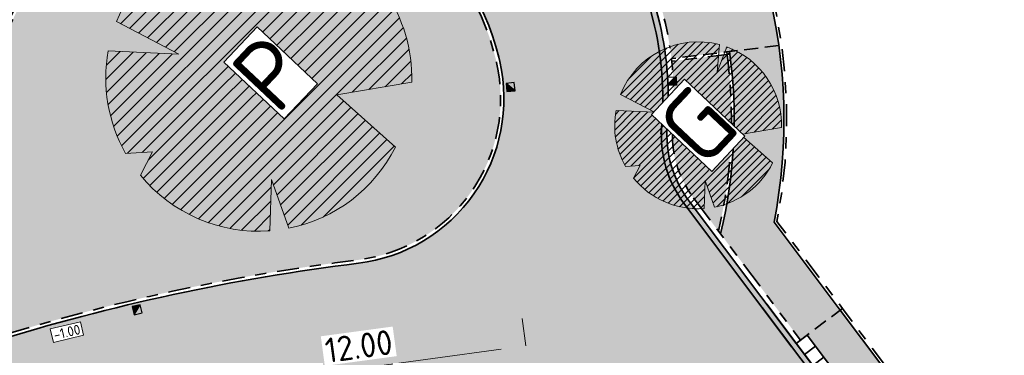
# Model space of a CAD drawing. Header units: metres. Extents: x 104013 to 108981, y 427946 to 428479.
# Tile 32 of 256: x 104624 to 104659, y 428345 to 428357. Entities that reach past the tile are written whole.
import ezdxf

# ---------------------------------------------------------------- set-up
doc = ezdxf.new("R2010")
doc.units = ezdxf.units.M
for name, pattern in [('DASHED', [0.75, 0.5, -0.25]), ('VH-GELEIDEBAND', [6, 2, -2, 0, -2]), ('VH-OPSLUITBAND', [10, 4, -2, 2, -2]), ('VH-TROTTOIRBAND', [15, 5, -2, 2, -2, 2, -2])]:
    doc.linetypes.add(name, pattern=pattern)
doc.layers.get('DefPoints').update_dxf_attribs({"color": 211, "lineweight": 18})
for name, color, linetype, true_color in [('_BUURTONTSLUITINGSWEG', 30, 'Continuous', 0xff7f00), ('_ERFTOEGANGSWEG', 2, 'Continuous', 0xffff00), ('N-WE-VH-VERHARDING-AP_GROEN1', 7, 'Continuous', 0xdbffb8), ('N-WE-VH-VERHARDING-AP_INRIT (TEGELS)', 7, 'Continuous', 0x787878), ('N-WE-VH-VERHARDING-AP_RIJBAAN-ELEMENT', 7, 'Continuous', 0x7f4f3f), ('N-WE-VH-VERHARDING-AP_VOETPAD (TEGELS)', 7, 'Continuous', 0xdbdbdb)]:
    doc.layers.add(name, color=color, linetype=linetype, true_color=true_color)
for name, color, linetype, lineweight in [('B-XX-AL-M', 10, 'Continuous', 18), ("N-WE-GR-BOOM-S (Acer freemanii 'Armstrong')", 85, 'Continuous', 0), ('N-WE-GR-SOORTAANDUIDING-T25 (BOMEN)', 7, 'Continuous', 0), ('N-WE-GW-HOOGTE_AFWERKHOOGTE-T25', 7, 'Continuous', 0), ('N-WE-IE-MEUBILAIR_WEGMEUBILAIR_HUISVUIL_OPSTELPLAATS-S', 7, 'Continuous', 25), ('N-WE-RI-HWA_KOLK_TROTTOIRKOLK-S', 150, 'Continuous', 25), ('N-WE-VH-GOOT-G', 170, 'Continuous', 35), ('N-WE-VH-KANTOPSLUITING_ELEMENT_INRIT-G', 7, 'DASHED', 35), ('N-WE-VH-KANTOPSLUITING_GELEIDEBAND-G', 20, 'VH-GELEIDEBAND', 35), ('N-WE-VH-KANTOPSLUITING_INRITBAND-G', 210, 'Continuous', 35), ('N-WE-VH-KANTOPSLUITING_OPSLUITBAND-G', 150, 'VH-OPSLUITBAND', 35), ('N-WE-VH-KANTOPSLUITING_TROTTOIRBAND-G', 210, 'VH-TROTTOIRBAND', 35), ('N-WE-VH-VERHARDING-G', 7, 'Continuous', 35)]:
    doc.layers.add(name, color=color, linetype=linetype, lineweight=lineweight)
doc.layers.add("N-WE-GR-BOOM-S (Juglans regia 'Broadview')", color=7, linetype='Continuous', lineweight=0, true_color=0x00b8b8)
doc.layers.add('N-WE-RI-HWA_KOLK_STRAATKOLK-S', color=10, linetype='Continuous')
doc.styles.add('NLCS-ISO-M200-T25', font='NLCS-ISO.ttf', dxfattribs={"height": 0.5})
doc.styles.add('NLCS-ISO-M500-T18', font='NLCS-ISO.ttf', dxfattribs={"height": 0.9})
doc.styles.add('NLCS-ISO-M500-T25', font='NLCS-ISO.ttf', dxfattribs={"height": 1.25})
doc.dimstyles.new('NLCS-M500-T18-PIJL_L2_H1', dxfattribs={"dimscale": 0.5, "dimtxt": 0.9, "dimasz": 1.8, "dimexe": 2, "dimexo": 2, "dimgap": 0.7, "dimtad": 1, "dimzin": 0, "dimdsep": 46, "dimtxsty": 'NLCS-ISO-M500-T18', "dimcen": 2.5, "dimdle": 2, "dimclrd": 256, "dimclre": 256, "dimclrt": 10, "dimadec": 1, "dimazin": 0, "dimtfac": 1, "dimtofl": 0, "dimtmove": 0, "dimatfit": 3, "dimfxl": 2, "dimfxlon": 1, "dimtfill": 1, "dimtfillclr": 256, "dimtolj": 1, "dimtzin": 0, "dimlwd": -1, "dimlwe": -1, "dimarcsym": 0})

# ---------------------------------------------------------------- blocks, each defined once
blk = doc.blocks.new('SGR-BOOM_08')
h = blk.add_hatch()
h.set_pattern_fill('ANSI31', color=256, scale=0.1)
h.set_pattern_definition([(45, (0, 0), (-0.2245064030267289, 0.2245064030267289), [])])
h.paths.add_polyline_path([(1.729677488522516, 4.72825667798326), (1.139276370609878, 3.206509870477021), (1.287418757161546, 4.867314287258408, 0.3794379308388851), (-4.677869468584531, 1.861647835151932), (-2.630086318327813, 0.7854955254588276), (-4.954333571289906, 0.8959767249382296, 0.1748934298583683), (-4.384991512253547, -2.473872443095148), (-3.501537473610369, -2.418451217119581), (-3.897906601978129, -3.186615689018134, 0.2439594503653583), (0.3605688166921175, -5.021771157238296), (0.4192016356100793, -3.330164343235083), (0.9916979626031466, -4.936064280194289, 0.2301548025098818), (4.494088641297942, -2.269661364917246), (2.562831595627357, -0.5501398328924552), (5.033028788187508, -0.1296790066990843, 0.3219437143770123)])
h.paths.add_polyline_path([(0.15, 0, -1), (-0.15, 0, -1)], flags=16)
at = {"ltscale": 20, "flags": 128}
for points in [[(1.287419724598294, 4.867325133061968), (1.139276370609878, 3.206509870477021), (1.729681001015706, 4.728265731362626)], [(-4.954350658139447, 0.8959775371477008), (-2.630086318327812, 0.7854955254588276), (-4.677881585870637, 1.861654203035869)], [(5.033035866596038, -0.1296778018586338), (2.562831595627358, -0.5501398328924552), (4.494110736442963, -2.269681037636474)], [(-3.897908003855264, -3.186618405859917), (-3.501537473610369, -2.418451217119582), (-4.385006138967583, -2.473873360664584)], [(0.991715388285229, -4.936113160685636), (0.4192016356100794, -3.330164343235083), (0.3605683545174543, -5.021784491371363)]]:
    blk.add_lwpolyline(points, dxfattribs=at)
blk.add_lwpolyline([(5.033028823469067, -0.129677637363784, 0.3219436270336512), (1.729677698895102, 4.72825660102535, 0.3219436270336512)], format="xyb", dxfattribs=at)
blk.add_circle((0, 0), 0.15)
at = {"ltscale": 20}
for start, end in [(75.18440999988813, 158.298953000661), (169.7490490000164, 209.4302330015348), (281.3600670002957, 333.2046490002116), (219.2666920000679, 274.1068389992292)]:
    blk.add_arc((0, 0), 5.034699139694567, start, end, dxfattribs=at)
blk = doc.blocks.new('Trottoirkolk')
h = blk.add_hatch(color=256)
h.paths.add_polyline_path([(-0.02059036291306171, 0.1806648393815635), (0.003681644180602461, 0.1887333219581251), (0.2107676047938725, 0.02402117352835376), (0.02402117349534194, -0.2107676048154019)])
h.paths.add_polyline_path([(-0.02402117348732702, 0.2107676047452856), (0.003681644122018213, 0.1887333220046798), (-0.02059036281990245, 0.1806648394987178)])
blk.add_lwpolyline([(0.02402117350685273, -0.2107676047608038), (-0.2107676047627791, -0.02402117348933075), (-0.02402117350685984, 0.2107676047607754), (0.2107676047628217, 0.02402117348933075)], close=True)
blk.add_lwpolyline([(0.02402117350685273, -0.2107676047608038), (-0.02402117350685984, 0.2107676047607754)])
blk = doc.blocks.new('Straatkolk')
h = blk.add_hatch(color=256)
h.paths.add_polyline_path([(0.1806648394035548, 0.02059036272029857), (0.1830647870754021, 0.04605545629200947), (-0.02402117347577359, 0.2107676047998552), (-0.210767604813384, -0.02402117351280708)])
h.paths.add_polyline_path([(0.210767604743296, 0.02402117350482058), (0.1830647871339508, 0.04605545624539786), (0.1806648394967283, 0.02059036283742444)])
blk.add_lwpolyline([(-0.2107676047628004, -0.02402117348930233), (0.02402117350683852, -0.2107676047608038), (0.2107676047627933, 0.02402117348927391), (-0.02402117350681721, 0.2107676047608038)], close=True)
blk.add_lwpolyline([(-0.2107676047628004, -0.02402117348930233), (0.2107676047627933, 0.02402117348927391)])
blk = doc.blocks.new('N-SIE-CONTAINER_HUISVUIL_OPSTELPLAATS')
h = blk.add_hatch(color=256)
h.dxf.hatch_style = 1
h.paths.add_polyline_path([(0.2700000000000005, 0.4487500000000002), (0.2900000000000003, 0.4437500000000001), (0.2975000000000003, 0.4737500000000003), (0.2975000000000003, 0.5037499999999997), (0.2725000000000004, 0.5037500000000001), (0.2525000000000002, 0.4962500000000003), (0.2475000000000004, 0.4812500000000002), (0.2675000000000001, 0.4787500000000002), (-0.3641666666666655, 0.4787499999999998), (-0.3074999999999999, 0.4687499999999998), (-0.2149999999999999, -0.5337500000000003), (0.07750000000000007, -0.5037500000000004), (0.1200000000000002, -0.5687500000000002), (0.1625, -0.59875), (0.2175000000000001, -0.58125), (0.2425000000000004, -0.5137500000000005), (0.24, -0.4537500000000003), (0.1950000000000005, -0.41625)])
blk = doc.blocks.new('*D2854')
at = {"layer": 'B-XX-AL-M', "transparency": 16777216}
for p, q in [((104642.1609483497, 428344.9164355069), (104642.0266203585, 428345.9073724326)), ((104641.2691051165, 428344.7955403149), (104631.161548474, 428343.4253948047)), ((104630.2697052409, 428343.3044996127), (104630.1353772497, 428344.2954365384))]:
    blk.add_line(p, q, dxfattribs=at)
for points in [[(104641.2489559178, 428344.9441808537), (104641.2892543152, 428344.646899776), (104642.1609483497, 428344.9164355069)], [(104631.1413992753, 428343.5740353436), (104631.1816976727, 428343.2767542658), (104630.2697052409, 428343.3044996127)]]:
    blk.add_solid(points, dxfattribs=at)
at = {"layer": 'DefPoints', "color": 0, "transparency": 16777216}
for p in [(104642.2415609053, 428344.3217570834), (104630.2697052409, 428343.3044996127), (104630.3503177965, 428342.7098211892)]:
    blk.add_point(p, dxfattribs=at)
at = {"layer": 'B-XX-AL-M', "color": 10, "transparency": 16777216, "insert": (104636.1170960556, 428344.9044685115), "char_height": 0.9, "attachment_point": 5, "rotation": 7.719762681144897, "style": 'NLCS-ISO-M500-T18', "bg_fill": 3, "box_fill_scale": 1.1, "bg_fill_color": 256, "bg_fill_true_color": 13158600, "bg_fill_transparency": 0}
blk.add_mtext('\\A1;12.00', dxfattribs=at)
blk = doc.blocks.new('*U2909')
at = {"layer": 'N-WE-VH-KANTOPSLUITING_INRITBAND-G', "flags": 128}
blk.add_lwpolyline([(0, 0), (-2.13084550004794e-11, 0.500000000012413)], dxfattribs=at)
blk = doc.blocks.new('*U2910')
at = {"layer": 'N-WE-VH-KANTOPSLUITING_INRITBAND-G', "color": 0, "linetype": 'ByBlock', "lineweight": -2, "transparency": 16777216, "rotation": 126.9927478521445}
for p in [(104652.3453359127, 428345.3090173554), (104652.6461928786, 428344.9096615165), (104652.9470498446, 428344.5103056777), (104653.2479068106, 428344.1109498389), (104653.5487637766, 428343.711594), (104653.8496207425, 428343.3122381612), (104654.1504777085, 428342.9128823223), (104654.4513346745, 428342.5135264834), (104654.7521916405, 428342.1141706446), (104655.0530486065, 428341.7148148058), (104655.3539055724, 428341.3154589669), (104655.6547625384, 428340.9161031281), (104655.9556195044, 428340.5167472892)]:
    blk.add_blockref('*U2909', p, dxfattribs=at)

msp = doc.modelspace()

# ---------------------------------------------------------------- hatches: boundary and pattern name
at = {"layer": '_BUURTONTSLUITINGSWEG'}
h = msp.add_hatch(color=256, dxfattribs=at)
h.dxf.hatch_style = 1
edge = h.paths.add_edge_path(flags=16)
edge.add_arc((104591.0306519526, 428363.8679483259), 31.94899293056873, 323.4165609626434, 332.7399005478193)
edge.add_arc((104515.7214694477, 428409.8997966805), 120.1500000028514, 329.6743297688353, 333.9919368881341)
edge.add_arc((104632.1073083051, 428353.1143538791), 9.349999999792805, 112.71541680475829, 153.991936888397, ccw=False)
edge.add_arc((104632.1073083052, 428353.1143538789), 9.349999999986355, 90.16294489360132, 112.71541680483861, ccw=False)
edge.add_arc((104632.1073083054, 428353.114353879), 9.349999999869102, 13.909704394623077, 90.16294489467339, ccw=False)
edge.add_line((104641.1831268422, 428355.3620233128), (104641.1967796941, 428355.3047418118))
edge.add_arc((104635.3727250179, 428353.8623870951), 6.000000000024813, -82.99057651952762, 13.909704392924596, ccw=False)
edge.add_arc((104645.3213599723, 428272.9472801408), 75.52441272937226, 97.00942348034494, 107.3237253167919)
edge.add_arc((104645.3213599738, 428272.9472801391), 75.52441273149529, 107.323725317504, 111.328464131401)
edge.add_arc((104617.4883564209, 428344.2305857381), 0.999999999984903, 143.4165609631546, 291.32846413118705, ccw=False)
edge = h.paths.add_edge_path()
edge.add_arc((104651.2690061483, 428352.5544489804), 3.999999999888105, 175.3375627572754, 216.9927776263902)
edge.add_arc((104651.2690073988, 428352.5544473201), 3.999999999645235, 175.2963215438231, 216.9927478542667, ccw=False)
edge.add_arc((104635.3727250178, 428353.8623870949), 11.95000000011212, 355.29632154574, 372.9025499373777)
edge.add_arc((104632.1073083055, 428353.1143538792), 15.29999999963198, 12.90254993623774, 90.16294489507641)
edge.add_arc((104632.1073083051, 428353.1143538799), 15.29999999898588, 90.16294489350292, 112.7154168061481)
edge.add_arc((104632.1073083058, 428353.1143538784), 15.30000000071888, 112.7154168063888, 153.9919368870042)
edge.add_arc((104515.7214694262, 428409.8997966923), 114.2000000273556, 329.67432976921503, 333.99193688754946, ccw=False)
edge.add_arc((104515.7214694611, 428409.8997966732), 114.1999999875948, 322.47384068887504, 329.67432976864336, ccw=False)
edge.add_arc((104562.5129131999, 428373.9615052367), 55.20000000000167, 308.8430036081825, 322.4738406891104, ccw=False)
edge.add_arc((104456.5180447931, 428505.5901034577), 224.1999999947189, 298.0967354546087, 308.8430036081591, ccw=False)
edge.add_line((104562.1076398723, 428307.8112435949), (104564.6743806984, 428303.0035059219))
edge.add_arc((104456.5180447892, 428505.5901034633), 229.6500000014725, 298.0967354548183, 308.8430036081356)
edge.add_arc((104562.5129132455, 428373.961505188), 60.64999993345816, 308.8430036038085, 310.3267849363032)
edge.add_arc((104634.1196452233, 428289.6057204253), 50.00000000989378, 123.91825888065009, 130.3267849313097, ccw=False)
edge.add_arc((104645.321359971, 428272.9472801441), 70.07441272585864, 94.41626563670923, 123.9182588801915, ccw=False)
edge.add_arc((104635.3727250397, 428353.8623873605), 11.95000000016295, 292.3946512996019, 355.282523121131)
at = {"layer": '_ERFTOEGANGSWEG'}
h = msp.add_hatch(color=256, dxfattribs=at)
h.dxf.hatch_style = 1
edge = h.paths.add_edge_path()
edge.add_line((104685.3754715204, 428338.2390705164), (104683.3405403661, 428342.6053320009))
edge.add_line((104683.3405403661, 428342.6053320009), (104681.8165428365, 428341.7315379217))
edge.add_line((104681.8165428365, 428341.7315379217), (104672.6158925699, 428338.7617019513))
edge.add_line((104672.6158925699, 428338.7617019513), (104666.3301864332, 428335.1577506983))
edge.add_line((104666.3301864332, 428335.1577506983), (104664.5285121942, 428334.1247488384))
edge.add_arc((104662.5389149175, 428337.5948356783), 3.999999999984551, 216.9927478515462, 299.82808898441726, ccw=False)
edge.add_line((104659.3440682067, 428335.1879799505), (104651.9459800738, 428345.0081603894))
edge.add_line((104651.9459800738, 428345.0081603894), (104650.8816889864, 428346.4208943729))
edge.add_line((104650.8816889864, 428346.4208943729), (104648.0741606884, 428350.1475915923))
edge.add_arc((104651.2690073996, 428352.5544473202), 4.000000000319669, 175.2963215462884, 216.9927478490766, ccw=False)
edge.add_arc((104635.3727250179, 428353.8623870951), 11.95000000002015, 292.3946553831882, 355.29632154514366, ccw=False)
edge.add_arc((104645.3213599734, 428272.9472801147), 70.07441275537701, 91.76495413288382, 94.41626500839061, ccw=False)
edge.add_arc((104643.3479071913, 428336.9912950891), 6.000000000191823, 35.45031722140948, 91.76495413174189, ccw=False)
edge.add_line((104648.2356197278, 428340.4712758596), (104648.5215546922, 428340.0696736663))
edge.add_line((104648.5215546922, 428340.0696736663), (104658.9648718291, 428325.4017960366))
edge.add_line((104658.9648718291, 428325.4017960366), (104674.5679939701, 428334.3479494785))
edge.add_line((104674.5679939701, 428334.3479494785), (104683.7686442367, 428337.3177854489))
edge.add_line((104683.7686442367, 428337.3177854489), (104685.3754715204, 428338.2390705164))
at = {"layer": 'N-WE-VH-VERHARDING-AP_GROEN1'}
h = msp.add_hatch(color=256, dxfattribs=at)
h.dxf.hatch_style = 1
h.paths.add_polyline_path([(104641.1042820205, 428355.1752672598), (104641.0666246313, 428355.3332614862, 0.3455613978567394), (104632.0810589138, 428362.3443165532, 0.0987225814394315), (104628.5431044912, 428361.6284217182, 0.1820757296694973), (104623.8120087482, 428357.1616869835, -0.01883467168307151), (104619.5364757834, 428349.1765115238, -0.04067810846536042), (104616.7817254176, 428344.7550594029, 0.7529515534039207), (104617.8084247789, 428343.4108563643, -0.0174757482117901), (104622.7967080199, 428345.1602791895, -0.04503504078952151), (104636.090276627, 428348.0263336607, 0.4446655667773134)])
h = msp.add_hatch(color=256, dxfattribs=at)
h.dxf.hatch_style = 1
edge = h.paths.add_edge_path()
edge.add_line((104649.4494913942, 428355.4592815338), (104647.4473098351, 428355.2140162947))
edge.add_arc((104635.3727250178, 428353.8623870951), 12.15000000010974, -6.299052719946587, 6.3871009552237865, ccw=False)
edge.add_arc((104651.4680478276, 428352.6567183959), 4.020694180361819, 181.8158321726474, 216.4500871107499)
edge.add_line((104648.2339030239, 428350.2679343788), (104649.134233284, 428349.0728410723))
edge.add_arc((104632.1073083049, 428353.1143538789), 17.50000000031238, 346.647368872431, 367.7005597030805)
at = {"layer": 'N-WE-VH-VERHARDING-AP_INRIT (TEGELS)'}
h = msp.add_hatch(color=256, dxfattribs=at)
h.dxf.hatch_style = 1
h.paths.add_polyline_path([(104649.1248963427, 428362.4289498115), (104645.70383483, 428360.5564279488, -0.04538253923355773), (104646.8233724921, 428357.9813298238), (104650.5261241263, 428359.2059237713, 0.04538253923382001)])
h.paths.add_polyline_path([(104650.5261241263, 428359.2059237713), (104646.8233724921, 428357.9813298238, -0.02355675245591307), (104647.2159527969, 428356.5754030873, -0.02637748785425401), (104647.4357763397, 428355.3133498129), (104651.3231705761, 428355.780931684, 0.04540931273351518)])
h = msp.add_hatch(color=256, dxfattribs=at)
h.dxf.hatch_style = 1
h.paths.add_polyline_path([(104652.3453359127, 428345.3090173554), (104655.9556195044, 428340.5167472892), (104657.1536870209, 428341.4193181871), (104653.5434034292, 428346.2115882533)])
at = {"layer": 'N-WE-VH-VERHARDING-AP_RIJBAAN-ELEMENT'}
h = msp.add_hatch(color=256, dxfattribs=at)
h.dxf.hatch_style = 1
edge = h.paths.add_edge_path()
edge.add_arc((104643.3479071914, 428336.9912950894), 5.999999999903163, 35.45031721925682, 91.764954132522, ccw=False)
edge.add_line((104648.2356197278, 428340.4712758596), (104658.9648718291, 428325.4017960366))
edge.add_line((104658.9648718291, 428325.4017960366), (104674.5878956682, 428334.3543734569))
edge.add_line((104674.5878956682, 428334.3543734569), (104683.7885459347, 428337.3242094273))
edge.add_line((104683.7885459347, 428337.3242094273), (104691.8115980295, 428341.9292662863))
edge.add_line((104691.8115980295, 428341.9292662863), (104711.4809951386, 428353.2068454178))
edge.add_line((104711.4809951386, 428353.2068454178), (104709.0934784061, 428357.3709496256))
edge.add_line((104709.0934784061, 428357.3709496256), (104689.424081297, 428346.0933704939))
edge.add_line((104689.424081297, 428346.0933704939), (104681.8364445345, 428341.7379619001))
edge.add_line((104681.8364445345, 428341.7379619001), (104672.6158925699, 428338.7617019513))
edge.add_line((104672.6158925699, 428338.7617019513), (104664.5285121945, 428334.1247488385))
edge.add_arc((104662.5389149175, 428337.5948356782), 3.999999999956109, 216.9927478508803, 299.82808898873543, ccw=False)
edge.add_line((104659.3440682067, 428335.1879799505), (104651.9459800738, 428345.0081603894))
edge.add_line((104651.9459800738, 428345.0081603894), (104648.0741606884, 428350.1475915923))
edge.add_arc((104651.2690073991, 428352.5544473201), 3.999999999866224, 175.2963215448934, 216.9927478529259, ccw=False)
edge.add_arc((104635.3727250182, 428353.8623870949), 11.94999999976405, 355.2963215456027, 372.9025499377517)
edge.add_arc((104632.1073083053, 428353.1143538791), 15.29999999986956, 12.90254993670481, 90.16294489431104)
edge.add_arc((104632.1073083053, 428353.114353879), 15.29999999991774, 90.16294489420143, 112.7154168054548)
edge.add_arc((104632.1073083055, 428353.1143538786), 15.30000000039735, 112.7154168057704, 153.9919368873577)
edge.add_arc((104515.721469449, 428409.8997966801), 114.2000000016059, 329.6743297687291, 333.9919368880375, ccw=False)
edge.add_arc((104515.7214694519, 428409.8997966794), 114.1999999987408, 322.47384068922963, 329.67432976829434, ccw=False)
edge.add_arc((104562.5129132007, 428373.9615052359), 55.19999999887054, 308.843003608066, 322.47384068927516, ccw=False)
edge.add_arc((104456.5180447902, 428505.5901034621), 224.1999999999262, 298.0967354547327, 308.84300360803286, ccw=False)
edge.add_line((104562.1076398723, 428307.8112435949), (104564.6743806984, 428303.0035059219))
edge.add_arc((104456.51804479, 428505.590103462), 229.6500000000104, 298.0967354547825, 308.8430036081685)
edge.add_arc((104562.512913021, 428373.9615054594), 60.65000028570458, 308.8430036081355, 310.3267849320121)
edge.add_arc((104634.1196452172, 428289.6057204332), 49.99999999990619, 123.91825888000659, 130.3267849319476, ccw=False)
edge.add_arc((104645.3213599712, 428272.9472801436), 70.07441272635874, 107.3237253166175, 123.91825888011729, ccw=False)
edge.add_arc((104645.3213599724, 428272.9472801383), 70.07441273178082, 91.76495413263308, 107.32372531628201, ccw=False)
edge = h.paths.add_edge_path(flags=16)
edge.add_arc((104591.0306519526, 428363.8679483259), 31.94899293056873, 323.4165609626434, 332.7399005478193)
edge.add_arc((104515.7214694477, 428409.8997966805), 120.1500000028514, 329.6743297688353, 333.9919368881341)
edge.add_arc((104632.1073083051, 428353.1143538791), 9.349999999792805, 112.71541680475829, 153.991936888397, ccw=False)
edge.add_arc((104632.1073083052, 428353.1143538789), 9.349999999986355, 90.16294489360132, 112.71541680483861, ccw=False)
edge.add_arc((104632.1073083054, 428353.114353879), 9.349999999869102, 13.909704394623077, 90.16294489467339, ccw=False)
edge.add_line((104641.1831268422, 428355.3620233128), (104641.1967796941, 428355.3047418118))
edge.add_arc((104635.3727250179, 428353.8623870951), 6.000000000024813, -82.99057651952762, 13.909704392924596, ccw=False)
edge.add_arc((104645.3213599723, 428272.9472801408), 75.52441272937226, 97.00942348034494, 107.3237253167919)
edge.add_arc((104645.3213599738, 428272.9472801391), 75.52441273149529, 107.323725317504, 111.328464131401)
edge.add_arc((104617.4883564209, 428344.2305857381), 0.999999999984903, 143.4165609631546, 291.32846413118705, ccw=False)
at = {"layer": 'N-WE-VH-VERHARDING-AP_VOETPAD (TEGELS)'}
h = msp.add_hatch(color=256, dxfattribs=at)
h.dxf.hatch_style = 1
edge = h.paths.add_edge_path()
edge.add_arc((104662.5389149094, 428337.5948356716), 3.799999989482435, 216.9927478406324, 221.0512004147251, ccw=False)
edge.add_line((104659.503810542, 428335.3083227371), (104655.7160060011, 428340.3362331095))
edge.add_line((104655.7160060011, 428340.3362331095), (104657.1536870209, 428341.4193181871))
edge.add_line((104657.1536870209, 428341.4193181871), (104662.0031157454, 428334.9822138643))
edge.add_line((104662.0031157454, 428334.9822138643), (104660.9011581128, 428334.1658777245))
edge.add_arc((104662.5389149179, 428337.5948356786), 3.800000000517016, 221.0512004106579, 244.4696823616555, ccw=False)
edge = h.paths.add_edge_path()
edge.add_line((104649.2122356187, 428348.9693012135), (104652.1057224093, 428345.1285031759))
edge.add_line((104652.1057224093, 428345.1285031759), (104653.5434034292, 428346.2115882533))
edge.add_line((104653.5434034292, 428346.2115882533), (104651.1469665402, 428349.3926050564))
edge.add_arc((104632.1073083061, 428353.114353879), 19.39999999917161, 348.9396570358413, 367.9004580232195)
edge.add_line((104651.3231705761, 428355.780931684), (104649.5357261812, 428355.5659350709))
edge.add_arc((104632.1073083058, 428353.1143538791), 17.59999999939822, -13.621944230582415, 8.007017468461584, ccw=False)

# ---------------------------------------------------------------- linework, layer by layer
at = {"layer": 'N-WE-VH-GOOT-G', "ltscale": 0.2}
msp.add_line((104647.9144183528, 428350.027248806), (104651.7862377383, 428344.8878176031), dxfattribs=at)
msp.add_lwpolyline([(104562.2018321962, 428307.6348128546, 0.04692383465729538), (104597.2591600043, 428330.8122487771, 0.05954597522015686), (104606.449285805, 428340.2160586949, 0.03142840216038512), (104614.4680511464, 428352.1375892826, 0.01884134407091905), (104618.5364498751, 428359.7356680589, -0.1820757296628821), (104626.2763789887, 428367.0431105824, -0.09872258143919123), (104632.0643650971, 428368.2142928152, -0.3504920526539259), (104646.8260662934, 428356.4860245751)], format="xyb", dxfattribs=at)
at = {"layer": 'N-WE-VH-GOOT-G', "ltscale": 0.2, "flags": 128}
msp.add_lwpolyline([(104646.8260522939, 428356.4860856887, -0.08397938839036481), (104647.0517875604, 428352.5732020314, -0.08397938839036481)], format="xyb", dxfattribs=at)
msp.add_lwpolyline([(104650.7219466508, 428346.3005515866), (104659.1843258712, 428335.0676371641)], dxfattribs=at)
at = {"layer": 'N-WE-VH-GOOT-G', "ltscale": 0.2}
msp.add_arc((104651.2690073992, 428352.5544473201), 4.2, 175.2963215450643, 216.9927478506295, dxfattribs=at)
at = {"layer": 'N-WE-VH-KANTOPSLUITING_ELEMENT_INRIT-G', "flags": 128}
for points in [[(104651.3129638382, 428355.7797040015), (104647.4357763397, 428355.3133498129)], [(104653.623274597, 428346.2717596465), (104652.1057224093, 428345.1285031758)]]:
    msp.add_lwpolyline(points, dxfattribs=at)
at = {"layer": 'N-WE-VH-KANTOPSLUITING_GELEIDEBAND-G', "ltscale": 0.2, "flags": 128}
for points in [[(104561.1309795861, 428307.5190710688, 0.04804149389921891), (104597.0082845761, 428331.1237957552, 0.05954597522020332), (104606.1320556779, 428340.4597081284, 0.03142840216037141), (104614.1227833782, 428352.3395550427, 0.0188413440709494), (104618.1769569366, 428359.91106711, -0.1820757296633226), (104626.1219172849, 428367.4120842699, -0.09872258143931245), (104632.0632275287, 428368.6142911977, -0.3504908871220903), (104647.2159527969, 428356.5754030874)], [(104647.2159527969, 428356.5754030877, -0.07697314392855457), (104647.4818053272, 428352.8660567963, -0.07697314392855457)]]:
    msp.add_lwpolyline(points, format="xyb", dxfattribs=at)
at = {"layer": 'N-WE-VH-KANTOPSLUITING_INRITBAND-G', "flags": 128}
msp.add_lwpolyline([(104652.3453359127, 428345.3090173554), (104655.9556195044, 428340.5167472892)], dxfattribs=at)
at = {"layer": 'N-WE-VH-KANTOPSLUITING_OPSLUITBAND-G', "ltscale": 0.2, "flags": 128}
for points in [[(104523.6993654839, 428331.5037177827), (104537.2702998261, 428300.9452646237, -0.00106747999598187), (104538.4204921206, 428301.4039405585, 0.07425345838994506), (104594.4995302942, 428334.2392655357, 0.05954597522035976), (104602.9597544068, 428342.8962024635, 0.03142840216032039), (104610.6701056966, 428354.359212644, 0.01884134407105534), (104614.5820275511, 428361.6650576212, -0.1820757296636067), (104624.5773002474, 428371.101821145, -0.09872258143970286), (104632.0518518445, 428372.6142750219, -0.4721223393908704), (104651.2536198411, 428349.4172259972), (104653.623274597, 428346.2717596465), (104662.029905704, 428335.1128449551), (104681.3876801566, 428346.2117531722), (104682.523077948, 428344.557323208), (104688.3795427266, 428347.9151660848), (104723.9798327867, 428368.3268282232)], [(104649.4358526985, 428355.5580292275, -0.09355749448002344), (104649.134233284, 428349.0728410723, -0.09355749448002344)]]:
    msp.add_lwpolyline(points, format="xyb", dxfattribs=at)
msp.add_lwpolyline([(104641.1042820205, 428355.1752672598, -0.4446655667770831), (104636.090276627, 428348.0263336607, 0.04503504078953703), (104622.7967080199, 428345.1602791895, 0.01747574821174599), (104617.8084247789, 428343.4108563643, -0.7529515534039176), (104616.7817254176, 428344.7550594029, 0.04067810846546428), (104619.5364757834, 428349.1765115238, 0.01883467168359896), (104623.8120087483, 428357.1616869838, -0.1820757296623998), (104628.5431044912, 428361.6284217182, -0.0987225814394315), (104632.0810589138, 428362.3443165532, -0.3455613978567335), (104641.0666246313, 428355.3332614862)], format="xyb", close=True, dxfattribs=at)
msp.add_lwpolyline([(104649.5493762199, 428355.4668561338), (104647.4477184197, 428355.2140654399)], dxfattribs=at)
at = {"layer": 'N-WE-VH-KANTOPSLUITING_TROTTOIRBAND-G', "ltscale": 0.2, "flags": 128}
msp.add_lwpolyline([(104648.2339030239, 428350.2679343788), (104652.1057224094, 428345.1285031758)], dxfattribs=at)
at = {"layer": 'N-WE-VH-KANTOPSLUITING_TROTTOIRBAND-G', "ltscale": 0.2}
msp.add_arc((104651.2690073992, 428352.5544473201), 3.8, 175.2963215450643, 216.9927478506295, dxfattribs=at)
at = {"layer": 'N-WE-VH-VERHARDING-G', "ltscale": 0.2}
for p, q in [((104648.0741606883, 428350.1475915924), (104651.9459800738, 428345.0081603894)), ((104651.9459800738, 428345.0081603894), (104659.3440682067, 428335.1879799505))]:
    msp.add_line(p, q, dxfattribs=at)
at = {"layer": 'N-WE-VH-VERHARDING-G', "ltscale": 0.2, "flags": 128}
for points in [[(104523.6062915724, 428331.4669156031), (104537.218051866, 428300.8165323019, -0.001150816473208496), (104538.4575279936, 428301.3110514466, 0.07425369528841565), (104594.5622491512, 428334.1613787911, 0.05954597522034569), (104603.0390619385, 428342.8352901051, 0.03142840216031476), (104610.7564226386, 428354.308721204, 0.01884134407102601), (104614.6719007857, 428361.6212078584, -0.1820757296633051), (104624.6159156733, 428371.0095777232, -0.09872258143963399), (104632.0521362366, 428372.5142754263, -0.4728221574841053), (104651.1469665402, 428349.3926050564), (104653.5434034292, 428346.2115882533), (104662.0031157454, 428334.9822138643), (104681.3574135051, 428346.0791286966), (104682.4928112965, 428344.4246987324), (104688.4292826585, 428347.8284139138), (104723.9488779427, 428368.1938091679)], [(104482.9595623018, 428267.045159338, -0.001161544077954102), (104484.0542816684, 428267.7967193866, -0.03870124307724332), (104522.3492906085, 428289.8218835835, -0.007379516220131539), (104530.01777916, 428293.3371453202, -0.008284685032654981), (104538.746146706, 428297.01193953, -0.001158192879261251), (104539.9759326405, 428297.5025715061, 0.07426330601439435), (104597.1337222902, 428330.9680222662, 0.05954597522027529), (104606.2906707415, 428340.3378834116, 0.03142840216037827), (104614.2954172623, 428352.2385721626, 0.01884134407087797), (104618.3567034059, 428359.8233675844, -0.1820757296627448), (104626.1991481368, 428367.2275974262, -0.09872258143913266), (104632.0637963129, 428368.4142920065, -0.3504920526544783), (104647.0210167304, 428356.5306824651, -0.3504920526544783)], [(104647.0210025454, 428356.5307443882, -0.07697314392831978), (104647.2824789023, 428352.882457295, -0.07697314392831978)], [(104649.5348729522, 428355.5719930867, -0.09474301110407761), (104649.2122356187, 428348.9693012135, -0.09474301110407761)]]:
    msp.add_lwpolyline(points, format="xyb", dxfattribs=at)
msp.add_lwpolyline([(104641.2212325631, 428355.2021480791, -0.4446700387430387), (104636.1049205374, 428347.9072305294, 0.04503504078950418), (104622.832440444, 428345.0457226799, 0.01747574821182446), (104617.852070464, 428343.2990750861, -0.7529515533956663), (104616.6853666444, 428344.8265785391, 0.04070319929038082), (104619.4312753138, 428349.2343314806, 0.01884134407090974), (104623.7041608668, 428357.2143066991, -0.1820757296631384), (104628.4967659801, 428361.7391138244, -0.09872258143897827), (104632.0807176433, 428362.4643160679, -0.3455640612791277), (104641.1831268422, 428355.3620233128)], format="xyb", close=True, dxfattribs=at)
at = {"layer": 'N-WE-VH-VERHARDING-G', "flags": 128}
for points in [[(104647.2824789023, 428352.882457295), (104647.522725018, 428353.862387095)], [(104647.5227250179, 428353.862387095), (104647.3227250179, 428353.862387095)], [(104647.4818053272, 428352.8660567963), (104647.2824789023, 428352.882457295)], [(104650.8816889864, 428346.4208943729), (104656.3633603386, 428339.144554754)], [(104652.1057224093, 428345.1285031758), (104651.9459800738, 428345.0081603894)]]:
    msp.add_lwpolyline(points, dxfattribs=at)
at = {"layer": 'N-WE-VH-VERHARDING-G'}
msp.add_arc((104651.2690073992, 428352.5544473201), 4, 175.2963215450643, 216.9927478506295, dxfattribs=at)

# ---------------------------------------------------------------- block references
at = {"layer": "N-WE-GR-BOOM-S (Acer freemanii 'Armstrong')", "color": 7, "lineweight": 13, "ltscale": 2.08, "xscale": 0.6, "yscale": 0.6, "zscale": 0.6}
msp.add_blockref('SGR-BOOM_08', (104648.4010795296, 428352.896469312), dxfattribs=at)
at = {"layer": "N-WE-GR-BOOM-S (Juglans regia 'Broadview')", "color": 7, "lineweight": 13, "ltscale": 3.52, "xscale": 1.1, "yscale": 1.1, "zscale": 1.1}
msp.add_blockref('SGR-BOOM_08', (104632.4997311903, 428354.6007704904), dxfattribs=at)
at = {"layer": 'N-WE-IE-MEUBILAIR_WEGMEUBILAIR_HUISVUIL_OPSTELPLAATS-S', "rotation": 187.7197626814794}
msp.add_blockref('N-SIE-CONTAINER_HUISVUIL_OPSTELPLAATS', (104641.498358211, 428344.2210110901), dxfattribs=at)
at = {"layer": 'N-WE-RI-HWA_KOLK_STRAATKOLK-S'}
for p, rotation in [((104641.6106415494, 428354.2787971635), 133.6919870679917), ((104628.0946184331, 428346.2240579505), 51.64616735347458)]:
    msp.add_blockref('Straatkolk', p, dxfattribs=dict(at, rotation=rotation))
at = {"layer": 'N-WE-RI-HWA_KOLK_TROTTOIRKOLK-S', "rotation": 310.7999136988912}
msp.add_blockref('Trottoirkolk', (104647.4569368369, 428354.4982524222), dxfattribs=at)
at = {"layer": 'N-WE-VH-KANTOPSLUITING_INRITBAND-G'}
msp.add_blockref('*U2910', (0, 0), dxfattribs=at)

# ---------------------------------------------------------------- next in the draw order: texts
at = {"layer": 'N-WE-GR-SOORTAANDUIDING-T25 (BOMEN)', "char_height": 2.5, "attachment_point": 5, "rotation": 46.7104304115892, "style": 'NLCS-ISO-M500-T25', "bg_fill": 19, "box_fill_scale": 1.1, "bg_fill_color": 256, "bg_fill_transparency": 0}
for s, insert in [('P', (104632.9275921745, 428354.7943408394)), ('G', (104648.4010795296, 428352.896469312))]:
    msp.add_mtext_dynamic_manual_height_columns(s, width=1.25, gutter_width=6.25, heights=[0], dxfattribs=dict(at, insert=insert))
at = {"layer": 'N-WE-GW-HOOGTE_AFWERKHOOGTE-T25', "insert": (104625.0390959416, 428345.4776336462), "char_height": 0.3599999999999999, "width": 0.9778270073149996, "attachment_point": 1, "rotation": 13.283546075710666, "style": 'NLCS-ISO-M200-T25', "bg_fill": 19, "box_fill_scale": 1.2, "bg_fill_color": 256, "bg_fill_transparency": 0}
msp.add_mtext('-1.00', dxfattribs=at)

# ---------------------------------------------------------------- next in the draw order: dimensions: what is measured, and where the dimension line sits
at = {"layer": 'B-XX-AL-M'}
dim = msp.add_linear_dim(base=(104630.2697052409, 428343.3044996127), p1=(104642.2415609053, 428344.3217570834), p2=(104630.3503177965, 428342.7098211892), angle=187.71976268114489, dimstyle='NLCS-M500-T18-PIJL_L2_H1', dxfattribs=at)
dim.commit()
dim.dimension.update_dxf_attribs({"geometry": '*D2854', "text_midpoint": (104636.2245584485, 428344.1117189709), "dimtype": 161})

doc.saveas('drawing.dxf')
